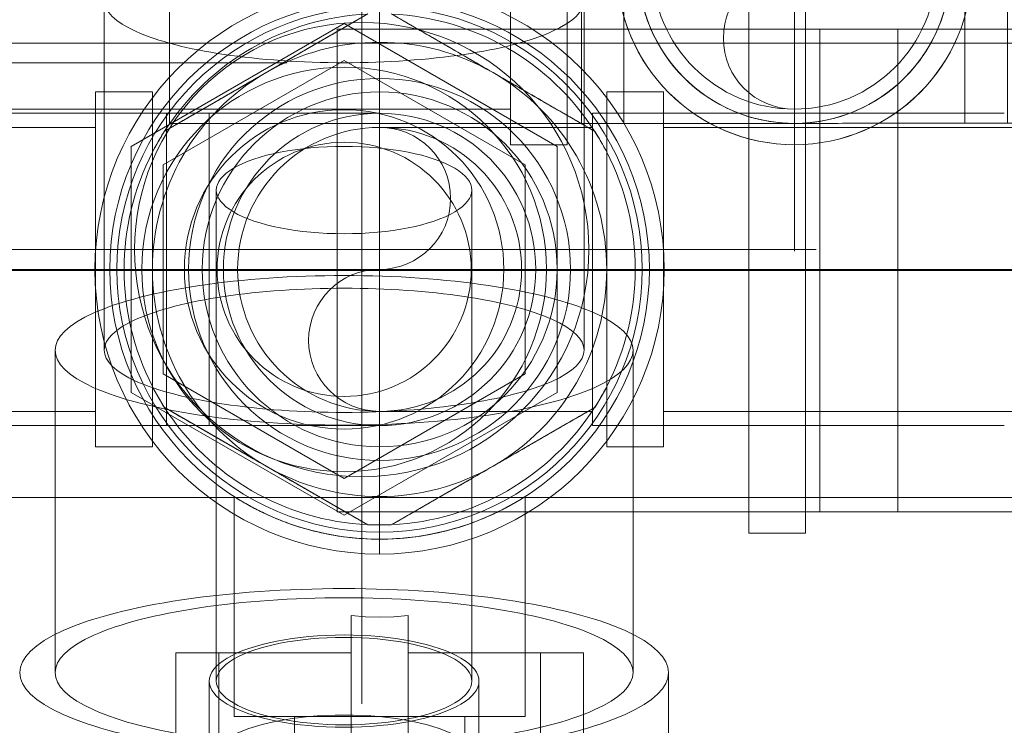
# Model space of a CAD drawing. Header units: millimetres. Extents: x -14995 to -11510, y 364 to 3070.
# Tile 19 of 29: x -14058 to -13989, y 2795 to 2844. Entities that reach past the tile are written whole.
import ezdxf

# ---------------------------------------------------------------- set-up
doc = ezdxf.new("R2010")
doc.units = ezdxf.units.MM
doc.layers.add('P-PIPE', color=3, linetype='Continuous', lineweight=18)
doc.layers.add('P-PIPE-CNTR', color=3, linetype='Continuous', lineweight=18)

# ---------------------------------------------------------------- blocks, each defined once
blk = doc.blocks.new('COMAP - SKINPRESS ppsu - Coude_45_90_9041W_9090W - Coude_45_90_9041W_9090W-V1-Niveau 0')
at = {"layer": 'P-PIPE', "color": 5}
for p, q in [((-14048.761, 2839.296), (-14052.761, 2839.296)), ((-14052.761, 2839.296), (-14052.761, 2826.796)), ((-14048.761, 2826.796), (-14048.761, 2839.296)), ((-14047.761, 2837.796), (-14076.761, 2837.796)), ((-14076.761, 2837.796), (-14076.761, 2826.796)), ((-14047.761, 2826.796), (-14047.761, 2837.796)), ((-14044.761, 2837.796), (-14047.761, 2837.796)), ((-14047.761, 2837.796), (-14047.761, 2826.796)), ((-14044.761, 2826.796), (-14044.761, 2837.796)), ((-14044.761, 2837.796), (-14044.761, 2826.796)), ((-14076.761, 2826.796), (-14076.761, 2815.796)), ((-14052.761, 2826.796), (-14052.761, 2814.296)), ((-14048.761, 2814.296), (-14048.761, 2826.796)), ((-14047.761, 2815.796), (-14047.761, 2826.796)), ((-14047.761, 2826.796), (-14047.761, 2815.796)), ((-14044.761, 2815.796), (-14044.761, 2826.796)), ((-14044.761, 2826.796), (-14044.761, 2815.796)), ((-14076.761, 2815.796), (-14047.761, 2815.796)), ((-14047.761, 2815.796), (-14044.761, 2815.796)), ((-14052.761, 2814.296), (-14048.761, 2814.296))]:
    blk.add_line(p, q, dxfattribs=at)
at = {"layer": 'P-PIPE', "color": 5, "flags": 128}
for points in [[(-14032.761, 2837.796), (-14032.771, 2837.796), (-14032.799, 2837.796), (-14032.847, 2837.796), (-14032.914, 2837.796), (-14033, 2837.796), (-14033.105, 2837.796), (-14033.228, 2837.796), (-14033.37, 2837.796), (-14033.53, 2837.796), (-14033.708, 2837.796), (-14033.904, 2837.796), (-14034.117, 2837.796), (-14034.347, 2837.796), (-14034.594, 2837.796), (-14034.857, 2837.796), (-14035.136, 2837.796), (-14035.43, 2837.796), (-14035.739, 2837.796), (-14036.063, 2837.796), (-14036.4, 2837.796), (-14036.751, 2837.796), (-14037.115, 2837.796), (-14037.491, 2837.796), (-14037.879, 2837.796), (-14038.277, 2837.796), (-14038.686, 2837.796), (-14039.105, 2837.796), (-14039.533, 2837.796), (-14039.969, 2837.796), (-14040.413, 2837.796), (-14040.863, 2837.796), (-14041.32, 2837.796), (-14041.783, 2837.796), (-14042.25, 2837.796), (-14042.721, 2837.796), (-14043.196, 2837.796), (-14043.673, 2837.796), (-14044.152, 2837.796), (-14044.631, 2837.796), (-14044.761, 2837.796)], [(-14044.761, 2815.796), (-14044.281, 2815.796), (-14043.802, 2815.796), (-14043.324, 2815.796), (-14042.849, 2815.796), (-14042.377, 2815.796), (-14041.908, 2815.796), (-14041.445, 2815.796), (-14040.986, 2815.796), (-14040.534, 2815.796), (-14040.088, 2815.796), (-14039.65, 2815.796), (-14039.22, 2815.796), (-14038.798, 2815.796), (-14038.387, 2815.796), (-14037.985, 2815.796), (-14037.595, 2815.796), (-14037.215, 2815.796), (-14036.848, 2815.796), (-14036.494, 2815.796), (-14036.153, 2815.796), (-14035.825, 2815.796), (-14035.512, 2815.796), (-14035.214, 2815.796), (-14034.931, 2815.796), (-14034.663, 2815.796), (-14034.412, 2815.796), (-14034.177, 2815.796), (-14033.96, 2815.796), (-14033.759, 2815.796), (-14033.576, 2815.796), (-14033.412, 2815.796), (-14033.265, 2815.796), (-14033.136, 2815.796), (-14033.027, 2815.796), (-14032.936, 2815.796), (-14032.863, 2815.796), (-14032.81, 2815.796), (-14032.776, 2815.796), (-14032.762, 2815.796), (-14032.761, 2815.796)]]:
    blk.add_lwpolyline(points, dxfattribs=at)
at = {"layer": 'P-PIPE', "color": 5}
for radius, start, end in [(12.5, 0, 180), (12.5, 0, 180), (11, 0, 180), (11, 0, 180), (11, 90, 270), (11, 90, 270), (11, 0, 180), (11, 270, 90), (11, 270, 90), (12.5, 180, 0), (12.5, 180, 0), (11, 180, 0), (11, 180, 0), (11, 180, 0)]:
    blk.add_arc((-14032.761, 2826.796), radius, start, end, dxfattribs=at)
blk = doc.blocks.new('COMAP - SKINPRESS ppsu - Coude_45_90_9041W_9090W - Coude_45_90_9041W_9090W-V3-Niveau 0')
at = {"layer": 'P-PIPE', "color": 1}
for p, q in [((-14019.55, 2860.58), (-14023.55, 2860.58)), ((-14023.55, 2860.58), (-14023.55, 2848.08)), ((-14019.55, 2848.08), (-14019.55, 2860.58)), ((-14018.55, 2859.08), (-14047.55, 2859.08)), ((-14047.55, 2859.08), (-14047.55, 2848.08)), ((-14018.55, 2848.08), (-14018.55, 2859.08)), ((-14015.55, 2859.08), (-14018.55, 2859.08)), ((-14018.55, 2859.08), (-14018.55, 2848.08)), ((-14015.55, 2848.08), (-14015.55, 2859.08)), ((-14015.55, 2859.08), (-14015.55, 2848.08)), ((-14047.55, 2848.08), (-14047.55, 2837.08)), ((-14023.55, 2848.08), (-14023.55, 2835.58)), ((-14019.55, 2835.58), (-14019.55, 2848.08)), ((-14018.55, 2837.08), (-14018.55, 2848.08)), ((-14018.55, 2848.08), (-14018.55, 2837.08)), ((-14015.55, 2837.08), (-14015.55, 2848.08)), ((-14015.55, 2848.08), (-14015.55, 2837.08)), ((-14047.55, 2837.08), (-14018.55, 2837.08)), ((-14018.55, 2837.08), (-14015.55, 2837.08)), ((-14023.55, 2835.58), (-14019.55, 2835.58))]:
    blk.add_line(p, q, dxfattribs=at)
at = {"layer": 'P-PIPE', "color": 1, "flags": 128}
for points in [[(-14003.55, 2859.08), (-14003.56, 2859.08), (-14003.588, 2859.08), (-14003.636, 2859.08), (-14003.703, 2859.08), (-14003.789, 2859.08), (-14003.894, 2859.08), (-14004.017, 2859.08), (-14004.159, 2859.08), (-14004.319, 2859.08), (-14004.497, 2859.08), (-14004.693, 2859.08), (-14004.906, 2859.08), (-14005.136, 2859.08), (-14005.383, 2859.08), (-14005.646, 2859.08), (-14005.925, 2859.08), (-14006.219, 2859.08), (-14006.528, 2859.08), (-14006.852, 2859.08), (-14007.19, 2859.08), (-14007.54, 2859.08), (-14007.904, 2859.08), (-14008.28, 2859.08), (-14008.668, 2859.08), (-14009.066, 2859.08), (-14009.475, 2859.08), (-14009.894, 2859.08), (-14010.322, 2859.08), (-14010.758, 2859.08), (-14011.202, 2859.08), (-14011.652, 2859.08), (-14012.109, 2859.08), (-14012.572, 2859.08), (-14013.039, 2859.08), (-14013.51, 2859.08), (-14013.985, 2859.08), (-14014.462, 2859.08), (-14014.941, 2859.08), (-14015.42, 2859.08), (-14015.55, 2859.08)], [(-14015.55, 2837.08), (-14015.07, 2837.08), (-14014.591, 2837.08), (-14014.113, 2837.08), (-14013.638, 2837.08), (-14013.166, 2837.08), (-14012.698, 2837.08), (-14012.234, 2837.08), (-14011.775, 2837.08), (-14011.323, 2837.08), (-14010.877, 2837.08), (-14010.439, 2837.08), (-14010.009, 2837.08), (-14009.587, 2837.08), (-14009.176, 2837.08), (-14008.774, 2837.08), (-14008.384, 2837.08), (-14008.004, 2837.08), (-14007.637, 2837.08), (-14007.283, 2837.08), (-14006.942, 2837.08), (-14006.614, 2837.08), (-14006.301, 2837.08), (-14006.003, 2837.08), (-14005.72, 2837.08), (-14005.452, 2837.08), (-14005.201, 2837.08), (-14004.967, 2837.08), (-14004.749, 2837.08), (-14004.548, 2837.08), (-14004.366, 2837.08), (-14004.201, 2837.08), (-14004.054, 2837.08), (-14003.925, 2837.08), (-14003.816, 2837.08), (-14003.725, 2837.08), (-14003.653, 2837.08), (-14003.599, 2837.08), (-14003.565, 2837.08), (-14003.551, 2837.08), (-14003.55, 2837.08)]]:
    blk.add_lwpolyline(points, dxfattribs=at)
at = {"layer": 'P-PIPE', "color": 1}
for radius, start, end in [(12.5, 0, 180), (12.5, 0, 180), (11, 0, 180), (11, 0, 180), (11, 90, 270), (11, 90, 270), (11, 0, 180), (11, 270, 90), (11, 270, 90), (12.5, 180, 0), (12.5, 180, 0), (11, 180, 0), (11, 180, 0), (11, 180, 0)]:
    blk.add_arc((-14003.55, 2848.08), radius, start, end, dxfattribs=at)
blk = doc.blocks.new('M_Valve_Ball_MEPcontent_Caleffi_327 DN20 - 3_4__-344150-Niveau 0')
at = {"layer": 'P-PIPE', "color": 5}
for p, q in [((-14047.938, 2836.509), (-14033.584, 2844.796)), ((-14047.902, 2836.529), (-14033.619, 2844.776)), ((-14031.938, 2844.796), (-14017.584, 2836.509)), ((-14031.902, 2844.776), (-14017.619, 2836.529)), ((-14048.761, 2835.083), (-14047.938, 2836.509)), ((-14017.584, 2836.509), (-14016.761, 2835.083)), ((-14048.761, 2818.509), (-14048.761, 2835.083)), ((-14048.761, 2818.55), (-14048.761, 2835.042)), ((-14016.761, 2835.083), (-14016.761, 2818.509)), ((-14016.761, 2835.042), (-14016.761, 2818.55)), ((-14047.938, 2817.083), (-14048.761, 2818.509)), ((-14016.761, 2818.509), (-14017.584, 2817.083)), ((-14033.584, 2808.796), (-14047.938, 2817.083)), ((-14033.619, 2808.817), (-14047.902, 2817.063)), ((-14017.584, 2817.083), (-14031.938, 2808.796)), ((-14017.619, 2817.063), (-14031.902, 2808.817)), ((-14043.011, 2810.784), (-14043.011, 2795.296)), ((-14022.511, 2795.296), (-14022.511, 2810.784)), ((-14033.584, 2808.796), (-14032.761, 2808.796)), ((-14032.761, 2808.796), (-14033.584, 2808.796)), ((-14032.761, 2808.796), (-14031.938, 2808.796)), ((-14031.938, 2808.796), (-14032.761, 2808.796)), ((-14034.761, 2795.296), (-14034.761, 2802.41)), ((-14034.761, 2800.708), (-14034.761, 2802.41)), ((-14030.761, 2802.41), (-14030.761, 2795.296)), ((-14030.761, 2802.41), (-14030.761, 2800.708)), ((-14034.761, 2800.708), (-14034.761, 2798.976)), ((-14030.761, 2798.976), (-14030.761, 2800.708)), ((-14047.122, 2799.796), (-14034.761, 2799.796)), ((-14047.122, 2799.796), (-14047.122, 2793.296)), ((-14044.086, 2799.796), (-14047.122, 2799.796)), ((-14044.086, 2799.796), (-14034.761, 2799.796)), ((-14044.086, 2799.796), (-14044.086, 2793.296)), ((-14034.761, 2793.296), (-14034.761, 2799.796)), ((-14034.761, 2793.296), (-14034.761, 2799.796)), ((-14030.761, 2793.296), (-14030.761, 2799.796)), ((-14030.761, 2799.796), (-14018.4, 2799.796)), ((-14030.761, 2799.796), (-14021.436, 2799.796)), ((-14030.761, 2793.296), (-14030.761, 2799.796)), ((-14021.436, 2799.796), (-14018.4, 2799.796)), ((-14021.436, 2799.796), (-14021.436, 2793.296)), ((-14018.4, 2799.796), (-14018.4, 2793.296)), ((-14034.761, 2795.296), (-14034.761, 2798.976)), ((-14030.761, 2798.976), (-14030.761, 2795.296)), ((-14043.011, 2795.296), (-14032.761, 2795.296)), ((-14038.761, 2795.296), (-14038.761, 2775.296)), ((-14032.761, 2795.296), (-14038.761, 2795.296)), ((-14030.761, 2795.296), (-14034.761, 2795.296)), ((-14032.761, 2795.296), (-14022.511, 2795.296)), ((-14026.761, 2795.296), (-14032.761, 2795.296)), ((-14026.761, 2775.296), (-14026.761, 2795.296))]:
    blk.add_line(p, q, dxfattribs=at)
at = {"layer": 'P-PIPE', "color": 5, "flags": 128}
for points in [[(-14034.761, 2802.41), (-14033.766, 2802.325), (-14032.761, 2802.296)], [(-14032.761, 2802.296), (-14031.756, 2802.325), (-14030.761, 2802.41)]]:
    blk.add_lwpolyline(points, dxfattribs=at)
at = {"layer": 'P-PIPE', "color": 5}
for radius, start, end in [(20.05, 90, 270), (20.05, 90, 270), (20.05, 270, 90), (20.05, 270, 90), (19, 90, 270), (19, 90, 270), (19, 90, 270), (19, 90, 270), (19, 270, 90), (19, 270, 90), (19, 270, 90), (19, 270, 90), (18.5, 90, 270), (18.5, 90, 270), (18.5, 90, 270), (18, 92.73396, 147.26604), (18.5, 270, 90), (18.5, 270, 90), (18.5, 270, 90), (18, 32.73396, 87.26604), (16, 90, 120), (16, 90, 120), (16, 60, 90), (16, 60, 90), (16, 120, 180), (16, 120, 180), (16, 0, 60), (16, 0, 60), (13.45, 90, 270), (13.45, 90, 270), (13.45, 90, 270), (13.45, 90, 270), (13.45, 270, 90), (13.45, 270, 90), (13.45, 270, 90), (13.45, 270, 90), (18, 147.26604, 152.73396), (18, 147.26604, 152.73396), (18, 27.26604, 32.73396), (18, 27.26604, 32.73396), (18, 152.73396, 207.26604), (18, 332.73396, 27.26604), (16, 180, 240), (16, 180, 240), (16, 300, 0), (16, 300, 0), (18, 207.26604, 212.73396), (18, 207.26604, 212.73396), (18, 327.26604, 332.73396), (18, 327.26604, 332.73396), (18, 212.73396, 267.26604), (18, 272.73396, 327.26604), (16, 240, 270), (16, 240, 270), (16, 270, 300), (16, 270, 300), (18, 267.26604, 270), (18, 267.26604, 270), (18, 270, 272.73396), (18, 270, 272.73396)]:
    blk.add_arc((-14032.761, 2826.796), radius, start, end, dxfattribs=at)
for points in [[(-14040.761, 2840.653), (-14039.543, 2841.355), (-14037.13, 2842.749), (-14034.759, 2844.118), (-14033.584, 2844.796)], [(-14033.619, 2844.776), (-14034.789, 2844.101), (-14037.148, 2842.738), (-14039.55, 2841.352), (-14040.761, 2840.653)], [(-14031.938, 2844.796), (-14030.763, 2844.118), (-14028.392, 2842.749), (-14025.978, 2841.355), (-14024.761, 2840.653)], [(-14024.761, 2840.653), (-14025.972, 2841.352), (-14028.374, 2842.738), (-14030.733, 2844.101), (-14031.902, 2844.776)], [(-14047.938, 2836.509), (-14046.763, 2837.187), (-14044.392, 2838.556), (-14041.978, 2839.95), (-14040.761, 2840.653)], [(-14040.761, 2840.653), (-14041.972, 2839.953), (-14044.374, 2838.567), (-14046.733, 2837.204), (-14047.902, 2836.529)], [(-14017.619, 2836.529), (-14018.789, 2837.204), (-14021.148, 2838.567), (-14023.55, 2839.953), (-14024.761, 2840.653)], [(-14024.761, 2840.653), (-14023.543, 2839.95), (-14021.13, 2838.556), (-14018.759, 2837.187), (-14017.584, 2836.509)], [(-14048.761, 2835.083), (-14048.624, 2835.321), (-14048.349, 2835.796), (-14048.075, 2836.271), (-14047.938, 2836.509)], [(-14017.584, 2836.509), (-14017.447, 2836.271), (-14017.172, 2835.796), (-14016.898, 2835.321), (-14016.761, 2835.083)], [(-14048.761, 2826.796), (-14048.761, 2828.202), (-14048.761, 2830.989), (-14048.761, 2833.727), (-14048.761, 2835.083)], [(-14048.761, 2835.042), (-14048.761, 2833.692), (-14048.761, 2830.968), (-14048.761, 2828.195), (-14048.761, 2826.796)], [(-14016.761, 2835.083), (-14016.761, 2833.727), (-14016.761, 2830.989), (-14016.761, 2828.202), (-14016.761, 2826.796)], [(-14016.761, 2826.796), (-14016.761, 2828.195), (-14016.761, 2830.968), (-14016.761, 2833.692), (-14016.761, 2835.042)], [(-14048.761, 2826.796), (-14048.761, 2825.398), (-14048.761, 2822.624), (-14048.761, 2819.9), (-14048.761, 2818.55)], [(-14048.761, 2818.509), (-14048.761, 2819.866), (-14048.761, 2822.603), (-14048.761, 2825.39), (-14048.761, 2826.796)], [(-14016.761, 2818.55), (-14016.761, 2819.9), (-14016.761, 2822.624), (-14016.761, 2825.398), (-14016.761, 2826.796)], [(-14016.761, 2826.796), (-14016.761, 2825.39), (-14016.761, 2822.603), (-14016.761, 2819.866), (-14016.761, 2818.509)], [(-14047.938, 2817.083), (-14048.075, 2817.321), (-14048.349, 2817.796), (-14048.624, 2818.271), (-14048.761, 2818.509)], [(-14016.761, 2818.509), (-14016.898, 2818.271), (-14017.172, 2817.796), (-14017.447, 2817.321), (-14017.584, 2817.083)], [(-14040.761, 2812.94), (-14041.978, 2813.643), (-14044.392, 2815.036), (-14046.763, 2816.405), (-14047.938, 2817.083)], [(-14047.902, 2817.063), (-14046.733, 2816.388), (-14044.374, 2815.026), (-14041.972, 2813.639), (-14040.761, 2812.94)], [(-14017.584, 2817.083), (-14018.759, 2816.405), (-14021.13, 2815.036), (-14023.543, 2813.643), (-14024.761, 2812.94)], [(-14024.761, 2812.94), (-14023.55, 2813.639), (-14021.148, 2815.026), (-14018.789, 2816.388), (-14017.619, 2817.063)], [(-14040.761, 2812.94), (-14039.55, 2812.24), (-14037.148, 2810.854), (-14034.789, 2809.492), (-14033.619, 2808.817)], [(-14033.584, 2808.796), (-14034.759, 2809.474), (-14037.13, 2810.843), (-14039.543, 2812.237), (-14040.761, 2812.94)], [(-14024.761, 2812.94), (-14025.978, 2812.237), (-14028.392, 2810.843), (-14030.763, 2809.474), (-14031.938, 2808.796)], [(-14031.902, 2808.817), (-14030.733, 2809.492), (-14028.374, 2810.854), (-14025.972, 2812.24), (-14024.761, 2812.94)]]:
    blk.add_open_spline(points, degree=3, dxfattribs=at)
for points in [[(-14032.761, 2807.796), (-14034.022, 2807.796), (-14036.391, 2808.041), (-14038.995, 2808.804), (-14040.649, 2809.496), (-14041.496, 2809.918), (-14042.032, 2810.21), (-14042.504, 2810.481), (-14042.847, 2810.694), (-14042.997, 2810.789), (-14043.009, 2810.797), (-14042.905, 2810.731), (-14042.675, 2810.587), (-14042.309, 2810.367), (-14041.84, 2810.102), (-14041.294, 2809.816), (-14040.398, 2809.385), (-14039.09, 2808.849), (-14036.527, 2808.084), (-14034.337, 2807.796), (-14032.761, 2807.796)], [(-14032.761, 2807.796), (-14031.5, 2807.796), (-14029.131, 2808.041), (-14026.531, 2808.802), (-14024.875, 2809.495), (-14024.026, 2809.918), (-14023.49, 2810.21), (-14023.018, 2810.481), (-14022.675, 2810.693), (-14022.525, 2810.789), (-14022.512, 2810.797), (-14022.616, 2810.731), (-14022.846, 2810.587), (-14023.212, 2810.367), (-14023.682, 2810.102), (-14024.227, 2809.816), (-14025.121, 2809.386), (-14026.428, 2808.85), (-14028.995, 2808.084), (-14031.185, 2807.796), (-14032.761, 2807.796)]]:
    blk.add_open_spline(points, degree=3, knots=[0, 0, 0, 0, 0.111111, 0.222222, 0.277778, 0.333333, 0.361111, 0.388889, 0.444444, 0.479167, 0.513889, 0.548611, 0.583333, 0.618056, 0.652778, 0.6875, 0.722222, 0.791667, 0.861111, 1, 1, 1, 1], dxfattribs=at)
blk = doc.blocks.new('Plumbing_Valves_Caleffi_Pressure_ Reducing_ Valve-533HA-DN15_DN20 - 533340HA-541281-Niveau 0')
at = {"layer": 'P-PIPE', "color": 5}
for p, q in [((-14052.161, 2845.728), (-14052.161, 2821.097)), ((-14018.361, 2821.097), (-14018.361, 2845.728)), ((-14035.261, 2844.117), (-14050.261, 2835.456)), ((-14050.261, 2835.456), (-14035.261, 2844.117)), ((-14020.261, 2835.456), (-14035.261, 2844.117)), ((-14035.261, 2844.117), (-14020.261, 2835.456)), ((-14035.261, 2841.519), (-14048.011, 2834.157)), ((-14048.011, 2834.157), (-14035.261, 2841.519)), ((-14022.511, 2834.157), (-14035.261, 2841.519)), ((-14035.261, 2841.519), (-14022.511, 2834.157)), ((-14050.261, 2835.456), (-14050.261, 2818.136)), ((-14050.261, 2818.136), (-14050.261, 2835.456)), ((-14020.261, 2818.136), (-14020.261, 2835.456)), ((-14020.261, 2835.456), (-14020.261, 2818.136)), ((-14048.011, 2834.157), (-14048.011, 2819.435)), ((-14048.011, 2819.435), (-14048.011, 2834.157)), ((-14022.511, 2819.435), (-14022.511, 2834.157)), ((-14022.511, 2834.157), (-14022.511, 2819.435)), ((-14044.261, 2832.385), (-14044.261, 2797.796)), ((-14026.261, 2797.796), (-14026.261, 2832.385)), ((-14055.611, 2821.097), (-14055.611, 2798.398)), ((-14014.911, 2798.398), (-14014.911, 2821.097)), ((-14048.011, 2819.435), (-14035.261, 2812.074)), ((-14035.261, 2812.074), (-14048.011, 2819.435)), ((-14035.261, 2812.074), (-14022.511, 2819.435)), ((-14022.511, 2819.435), (-14035.261, 2812.074)), ((-14050.261, 2818.136), (-14035.261, 2809.476)), ((-14035.261, 2809.476), (-14050.261, 2818.136)), ((-14035.261, 2809.476), (-14020.261, 2818.136)), ((-14020.261, 2818.136), (-14035.261, 2809.476)), ((-14012.411, 2788.739), (-14012.411, 2798.398)), ((-14044.761, 2797.796), (-14044.761, 2792.158)), ((-14025.761, 2792.158), (-14025.761, 2797.796))]:
    blk.add_line(p, q, dxfattribs=at)
for radius, start, end in [(14.25, 90, 270), (14.25, 90, 270), (14.25, 270, 90), (14.25, 270, 90), (11.25, 90, 270), (11.25, 90, 270), (11.25, 270, 90), (11.25, 270, 90), (8.95, 90, 270), (8.95, 90, 270), (8.95, 270, 90), (8.95, 270, 90)]:
    blk.add_arc((-14035.261, 2826.796), radius, start, end, dxfattribs=at)
for centre, major_axis, ratio, start_param, end_param in [((-14035.261, 2845.728), (16.9, 0), 0.258819, 1.570796, 4.712389), ((-14035.261, 2845.728), (16.9, 0), 0.258819, 4.712389, 7.853982), ((-14035.261, 2832.385), (9, 0), 0.34202, 1.570796, 4.712389), ((-14035.261, 2832.385), (9, 0), 0.34202, 4.712389, 7.853982), ((-14035.261, 2821.097), (20.35, 0), 0.258819, 1.570796, 4.712389), ((-14035.261, 2821.097), (20.35, 0), 0.258819, 4.712389, 7.853982), ((-14035.261, 2821.097), (16.9, 0), 0.258819, 1.570796, 4.712389), ((-14035.261, 2821.097), (16.9, 0), 0.258819, 4.712389, 7.853982), ((-14035.261, 2798.398), (22.85, 0), 0.258819, 1.570796, 4.712389), ((-14035.261, 2798.398), (22.85, 0), 0.258819, 4.712389, 7.853982), ((-14035.261, 2798.398), (20.35, 0), 0.258819, 1.570796, 4.712389), ((-14035.261, 2798.398), (20.35, 0), 0.258819, 4.712389, 7.853982), ((-14035.261, 2797.796), (9.5, 0), 0.34202, 1.570796, 4.712389), ((-14035.261, 2797.796), (9, 0), 0.34202, 1.570796, 4.712389), ((-14035.261, 2797.796), (9.5, 0), 0.34202, 4.712389, 7.853982), ((-14035.261, 2797.796), (9, 0), 0.34202, 4.712389, 7.853982), ((-14035.261, 2792.158), (9.5, 0), 0.34202, 1.570796, 4.712389), ((-14035.261, 2792.158), (9.5, 0), 0.34202, 4.712389, 7.853982)]:
    blk.add_ellipse(centre, major_axis=major_axis, ratio=ratio, start_param=start_param, end_param=end_param, dxfattribs=at)
blk = doc.blocks.new('COMAP - SKINPRESS ppsu - Coude_45_90_9041W_9090W - Coude_45_90_9041W_9090W-V4-Niveau 0')
at = {"layer": 'P-PIPE', "color": 1}
for p, q in [((-13983.563, 2860.601), (-13987.563, 2860.597)), ((-13987.563, 2860.597), (-13987.55, 2848.097)), ((-13983.55, 2848.101), (-13983.563, 2860.601)), ((-13988.562, 2859.096), (-13991.562, 2859.093)), ((-13991.562, 2859.093), (-13991.538, 2837.093)), ((-13991.562, 2859.093), (-13991.538, 2837.093)), ((-13991.55, 2848.093), (-13991.562, 2859.093)), ((-13959.562, 2859.127), (-13988.562, 2859.096)), ((-13988.562, 2859.096), (-13988.55, 2848.096)), ((-13988.538, 2837.096), (-13988.562, 2859.096)), ((-13988.538, 2837.096), (-13988.562, 2859.096)), ((-13959.55, 2848.127), (-13959.562, 2859.127)), ((-13991.538, 2837.093), (-13991.55, 2848.093)), ((-13988.55, 2848.096), (-13988.538, 2837.096)), ((-13987.55, 2848.097), (-13987.537, 2835.597)), ((-13983.537, 2835.601), (-13983.55, 2848.101)), ((-13959.538, 2837.127), (-13959.55, 2848.127)), ((-13988.538, 2837.096), (-13959.538, 2837.127)), ((-13991.538, 2837.093), (-13988.538, 2837.096)), ((-13987.537, 2835.597), (-13983.537, 2835.601))]:
    blk.add_line(p, q, dxfattribs=at)
at = {"layer": 'P-PIPE', "color": 1, "flags": 128}
for points in [[(-14014.55, 2848.068), (-14014.542, 2848.508), (-14014.516, 2848.947), (-14014.472, 2849.385), (-14014.411, 2849.821), (-14014.333, 2850.254), (-14014.237, 2850.683), (-14014.125, 2851.109), (-14013.995, 2851.529), (-14013.849, 2851.944), (-14013.686, 2852.353), (-14013.507, 2852.755), (-14013.312, 2853.149), (-14013.102, 2853.536), (-14012.876, 2853.913), (-14012.635, 2854.281), (-14012.38, 2854.64), (-14012.111, 2854.988), (-14011.828, 2855.324), (-14011.531, 2855.65), (-14011.222, 2855.963), (-14010.901, 2856.263), (-14010.568, 2856.551), (-14010.223, 2856.825), (-14009.868, 2857.084), (-14009.503, 2857.33), (-14009.129, 2857.561), (-14008.745, 2857.776), (-14008.353, 2857.976), (-14007.953, 2858.16), (-14007.547, 2858.328), (-14007.134, 2858.48), (-14006.715, 2858.615), (-14006.291, 2858.733), (-14005.863, 2858.834), (-14005.431, 2858.918), (-14004.996, 2858.985), (-14004.559, 2859.034), (-14004.12, 2859.065), (-14003.68, 2859.079), (-14003.562, 2859.08)], [(-14003.562, 2859.08), (-14003.552, 2859.08), (-14003.523, 2859.08), (-14003.475, 2859.08), (-14003.408, 2859.08), (-14003.323, 2859.08), (-14003.218, 2859.08), (-14003.094, 2859.081), (-14002.953, 2859.081), (-14002.792, 2859.081), (-14002.614, 2859.081), (-14002.419, 2859.081), (-14002.206, 2859.081), (-14001.976, 2859.082), (-14001.729, 2859.082), (-14001.466, 2859.082), (-14001.187, 2859.083), (-14000.893, 2859.083), (-14000.583, 2859.083), (-14000.26, 2859.084), (-13999.922, 2859.084), (-13999.571, 2859.084), (-13999.208, 2859.085), (-13998.832, 2859.085), (-13998.444, 2859.086), (-13998.045, 2859.086), (-13997.636, 2859.086), (-13997.218, 2859.087), (-13996.79, 2859.087), (-13996.354, 2859.088), (-13995.91, 2859.088), (-13995.459, 2859.089), (-13995.002, 2859.089), (-13994.54, 2859.09), (-13994.073, 2859.09), (-13993.601, 2859.091), (-13993.127, 2859.091), (-13992.65, 2859.092), (-13992.171, 2859.092), (-13991.691, 2859.093), (-13991.562, 2859.093)], [(-14003.562, 2859.08), (-14003.122, 2859.072), (-14002.683, 2859.046), (-14002.245, 2859.002), (-14001.809, 2858.941), (-14001.376, 2858.863), (-14000.947, 2858.768), (-14000.521, 2858.655), (-14000.101, 2858.525), (-13999.686, 2858.379), (-13999.277, 2858.216), (-13998.875, 2858.037), (-13998.481, 2857.842), (-13998.094, 2857.632), (-13997.717, 2857.406), (-13997.349, 2857.165), (-13996.99, 2856.91), (-13996.642, 2856.641), (-13996.306, 2856.358), (-13995.98, 2856.061), (-13995.667, 2855.752), (-13995.367, 2855.431), (-13995.079, 2855.098), (-13994.805, 2854.753), (-13994.546, 2854.398), (-13994.3, 2854.033), (-13994.069, 2853.659), (-13993.854, 2853.275), (-13993.654, 2852.883), (-13993.47, 2852.484), (-13993.302, 2852.077), (-13993.15, 2851.664), (-13993.015, 2851.245), (-13992.897, 2850.821), (-13992.796, 2850.393), (-13992.712, 2849.961), (-13992.645, 2849.526), (-13992.596, 2849.089), (-13992.565, 2848.65), (-13992.551, 2848.211), (-13992.55, 2848.092)], [(-14003.538, 2837.08), (-14003.978, 2837.088), (-14004.417, 2837.114), (-14004.855, 2837.158), (-14005.291, 2837.219), (-14005.724, 2837.297), (-14006.153, 2837.393), (-14006.579, 2837.505), (-14006.999, 2837.635), (-14007.414, 2837.781), (-14007.823, 2837.944), (-14008.225, 2838.123), (-14008.619, 2838.318), (-14009.006, 2838.528), (-14009.383, 2838.754), (-14009.751, 2838.995), (-14010.11, 2839.25), (-14010.458, 2839.519), (-14010.794, 2839.802), (-14011.12, 2840.099), (-14011.433, 2840.408), (-14011.733, 2840.729), (-14012.021, 2841.062), (-14012.295, 2841.407), (-14012.554, 2841.762), (-14012.8, 2842.127), (-14013.031, 2842.502), (-14013.246, 2842.885), (-14013.446, 2843.277), (-14013.63, 2843.677), (-14013.798, 2844.083), (-14013.95, 2844.496), (-14014.085, 2844.915), (-14014.203, 2845.339), (-14014.304, 2845.767), (-14014.388, 2846.199), (-14014.455, 2846.634), (-14014.504, 2847.071), (-14014.535, 2847.51), (-14014.549, 2847.95), (-14014.55, 2848.068)], [(-13992.55, 2848.092), (-13992.558, 2847.652), (-13992.584, 2847.213), (-13992.628, 2846.775), (-13992.689, 2846.339), (-13992.767, 2845.906), (-13992.863, 2845.477), (-13992.975, 2845.051), (-13993.105, 2844.631), (-13993.251, 2844.216), (-13993.414, 2843.807), (-13993.593, 2843.405), (-13993.788, 2843.011), (-13993.998, 2842.625), (-13994.224, 2842.247), (-13994.465, 2841.879), (-13994.72, 2841.52), (-13994.989, 2841.172), (-13995.272, 2840.836), (-13995.569, 2840.51), (-13995.878, 2840.197), (-13996.199, 2839.897), (-13996.532, 2839.609), (-13996.877, 2839.336), (-13997.232, 2839.076), (-13997.597, 2838.83), (-13997.971, 2838.6), (-13998.355, 2838.384), (-13998.747, 2838.184), (-13999.147, 2838), (-13999.553, 2837.832), (-13999.966, 2837.68), (-14000.385, 2837.545), (-14000.809, 2837.427), (-14001.237, 2837.326), (-14001.669, 2837.242), (-14002.104, 2837.176), (-14002.541, 2837.126), (-14002.98, 2837.095), (-14003.42, 2837.081), (-14003.538, 2837.08)], [(-13991.538, 2837.093), (-13992.018, 2837.092), (-13992.497, 2837.092), (-13992.975, 2837.091), (-13993.45, 2837.091), (-13993.922, 2837.09), (-13994.391, 2837.09), (-13994.855, 2837.089), (-13995.313, 2837.089), (-13995.766, 2837.088), (-13996.211, 2837.088), (-13996.65, 2837.087), (-13997.08, 2837.087), (-13997.501, 2837.086), (-13997.913, 2837.086), (-13998.314, 2837.086), (-13998.705, 2837.085), (-13999.084, 2837.085), (-13999.451, 2837.084), (-13999.805, 2837.084), (-14000.147, 2837.084), (-14000.474, 2837.083), (-14000.787, 2837.083), (-14001.086, 2837.083), (-14001.369, 2837.082), (-14001.636, 2837.082), (-14001.887, 2837.082), (-14002.122, 2837.082), (-14002.339, 2837.081), (-14002.54, 2837.081), (-14002.723, 2837.081), (-14002.888, 2837.081), (-14003.034, 2837.081), (-14003.163, 2837.08), (-14003.273, 2837.08), (-14003.364, 2837.08), (-14003.436, 2837.08), (-14003.489, 2837.08), (-14003.523, 2837.08), (-14003.538, 2837.08), (-14003.538, 2837.08)]]:
    blk.add_lwpolyline(points, dxfattribs=at)
at = {"layer": 'P-PIPE', "color": 1}
for radius, start, end in [(12.5, 0.061, 180.061), (12.5, 0.061, 180.061), (11, 0.061, 180.061), (11, 0.061, 180.061), (11, 0.061, 180.061), (11, 0.061, 180.061), (11, 0.061, 180.061), (12.5, 180.061, 0.061), (12.5, 180.061, 0.061), (11, 180.061, 0.061), (11, 180.061, 0.061), (11, 180.061, 0.061), (11, 180.061, 0.061), (11, 180.061, 0.061)]:
    blk.add_arc((-14003.55, 2848.08), radius, start, end, dxfattribs=at)
blk = doc.blocks.new('COMAP - SKINPRESS ppsu - Coude_45_90_9041W_9090W - Coude_45_90_9041W_9090W-V5-Niveau 0')
at = {"layer": 'P-PIPE'}
for p, q in [((-14006.761, 2845.226), (-14006.761, 2826.727)), ((-14006.761, 2845.226), (-14006.761, 2826.726)), ((-14002.761, 2826.726), (-14002.761, 2845.226)), ((-14002.761, 2826.727), (-14002.761, 2845.226)), ((-14001.761, 2843.726), (-14035.761, 2843.726)), ((-14035.761, 2843.726), (-14035.761, 2826.727)), ((-14035.761, 2843.726), (-14035.761, 2826.726)), ((-14001.761, 2826.726), (-14001.761, 2843.726)), ((-14001.761, 2826.727), (-14001.761, 2843.726)), ((-13986.761, 2843.726), (-14001.761, 2843.726)), ((-14001.761, 2843.726), (-14001.761, 2826.727)), ((-14001.761, 2843.726), (-14001.761, 2826.726)), ((-14035.761, 2826.727), (-14035.761, 2809.726)), ((-14035.761, 2826.726), (-14035.761, 2809.726)), ((-14006.761, 2826.727), (-14006.761, 2808.226)), ((-14006.761, 2826.726), (-14006.761, 2808.226)), ((-14002.761, 2808.226), (-14002.761, 2826.727)), ((-14002.761, 2808.226), (-14002.761, 2826.726)), ((-14001.761, 2809.726), (-14001.761, 2826.727)), ((-14001.761, 2826.727), (-14001.761, 2809.726)), ((-14001.761, 2809.726), (-14001.761, 2826.726)), ((-14001.761, 2826.726), (-14001.761, 2809.726)), ((-14035.761, 2809.726), (-14001.761, 2809.726)), ((-14001.761, 2809.726), (-13986.761, 2809.726)), ((-14006.761, 2808.226), (-14002.761, 2808.226))]:
    blk.add_line(p, q, dxfattribs=at)
blk = doc.blocks.new('COMAP - SKINPRESS ppsu - Coude_45_90_9041W_9090W - Coude_45_90_9041W_9090W-V7-Niveau 0')
at = {"layer": 'P-PIPE'}
for p, q in [((-13962.261, 2843.726), (-13996.261, 2843.726)), ((-13996.261, 2843.726), (-13996.261, 2826.563)), ((-13996.261, 2826.89), (-13996.261, 2809.726)), ((-13996.261, 2809.726), (-13962.261, 2809.726))]:
    blk.add_line(p, q, dxfattribs=at)

msp = doc.modelspace()

# ---------------------------------------------------------------- linework, layer by layer
at = {"layer": 'P-PIPE', "color": 1}
for p, q in [((-14023.55, 2838.08), (-14023.55, 2858.08)), ((-14298.55, 2838.08), (-14023.55, 2838.08))]:
    msp.add_line(p, q, dxfattribs=at)
at = {"layer": 'P-PIPE'}
for p, q in [((-13967.261, 2842.726), (-14418.761, 2842.726)), ((-14006.761, 2810.726), (-14006.761, 2842.726)), ((-14418.761, 2810.726), (-13967.261, 2810.726))]:
    msp.add_line(p, q, dxfattribs=at)
at = {"layer": 'P-PIPE', "color": 5}
for p, q in [((-14012.761, 2839.296), (-14016.761, 2839.296)), ((-14016.761, 2839.296), (-14016.761, 2826.796)), ((-14012.761, 2826.796), (-14012.761, 2839.296)), ((-13988.761, 2837.796), (-14017.761, 2837.796)), ((-14017.761, 2837.796), (-14017.761, 2826.796)), ((-14052.761, 2836.796), (-14157.761, 2836.796)), ((-14052.761, 2816.796), (-14052.761, 2836.796)), ((-14017.761, 2836.796), (-14032.761, 2836.796)), ((-14017.761, 2826.796), (-14017.761, 2836.796)), ((-13954.79, 2836.796), (-14012.761, 2836.796)), ((-14012.761, 2836.796), (-14012.761, 2816.796)), ((-14017.761, 2816.796), (-14017.761, 2826.796)), ((-14017.761, 2826.796), (-14017.761, 2815.796)), ((-14016.761, 2826.796), (-14016.761, 2814.296)), ((-14012.761, 2814.296), (-14012.761, 2826.796)), ((-14157.761, 2816.796), (-14052.761, 2816.796)), ((-14032.761, 2816.796), (-14017.761, 2816.796)), ((-14012.761, 2816.796), (-13954.79, 2816.796)), ((-14017.761, 2815.796), (-13988.761, 2815.796)), ((-14016.761, 2814.296), (-14012.761, 2814.296))]:
    msp.add_line(p, q, dxfattribs=at)
at = {"layer": 'P-PIPE', "color": 1}
for centre, radius, start, end in [((-14003.55, 2848.08), 10, 180, 0), ((-14003.55, 2843.08), 5, 90, 270)]:
    msp.add_arc(centre, radius, start, end, dxfattribs=at)
at = {"layer": 'P-PIPE'}
for start, end in [(0, 180), (180, 0)]:
    msp.add_arc((-14034.023, 2828.188), 16, start, end, dxfattribs=at)
at = {"layer": 'P-PIPE', "color": 5}
for centre, radius, start, end in [((-14032.761, 2826.796), 12.5, 0, 180), ((-14032.761, 2826.796), 12.5, 0, 180), ((-14032.761, 2826.796), 12.5, 0, 180), ((-14032.761, 2826.796), 12.5, 0, 180), ((-14032.761, 2826.796), 11, 0, 180), ((-14032.761, 2826.796), 11, 0, 180), ((-14032.761, 2826.796), 11, 0, 180), ((-14032.761, 2826.796), 11, 0, 180), ((-14032.761, 2826.796), 10, 0, 180), ((-14032.761, 2826.796), 10, 0, 180), ((-14032.761, 2826.796), 10, 0, 180), ((-14032.761, 2826.796), 10, 0, 180), ((-14032.761, 2826.796), 10, 0, 180), ((-14032.761, 2831.796), 5, 270, 90), ((-14032.761, 2831.796), 5, 270, 90), ((-14032.761, 2831.796), 5, 270, 90), ((-14032.761, 2826.796), 12.5, 180, 0), ((-14032.761, 2826.796), 12.5, 180, 0), ((-14032.761, 2826.796), 12.5, 180, 0), ((-14032.761, 2826.796), 12.5, 180, 0), ((-14032.761, 2826.796), 11, 180, 0), ((-14032.761, 2826.796), 11, 180, 0), ((-14032.761, 2826.796), 11, 180, 0), ((-14032.761, 2826.796), 11, 180, 0), ((-14032.761, 2826.796), 10, 180, 0), ((-14032.761, 2826.796), 10, 180, 0), ((-14032.761, 2826.796), 10, 180, 0), ((-14032.761, 2826.796), 10, 180, 0), ((-14032.761, 2826.796), 10, 180, 0), ((-14032.761, 2821.796), 5, 90, 270), ((-14032.761, 2821.796), 5, 90, 270), ((-14032.761, 2821.796), 5, 90, 270)]:
    msp.add_arc(centre, radius, start, end, dxfattribs=at)
at = {"layer": 'P-PIPE-CNTR', "color": 1}
msp.add_line((-14003.55, 2828.08), (-14003.55, 2868.08), dxfattribs=at)
at = {"layer": 'P-PIPE-CNTR'}
for p, q in [((-14034.023, 2796.188), (-14034.023, 2860.188)), ((-14119.284, 2841.355), (-14039.284, 2841.355)), ((-14066.023, 2828.188), (-14002.023, 2828.188)), ((-14418.761, 2826.726), (-13967.261, 2826.726)), ((-14418.761, 2826.726), (-13967.261, 2826.726)), ((-14325.761, 2826.726), (-14006.761, 2826.726)), ((-14006.761, 2826.726), (-13986.761, 2826.726)), ((-14000.761, 2826.725), (-13936.761, 2826.725))]:
    msp.add_line(p, q, dxfattribs=at)
at = {"layer": 'P-PIPE-CNTR', "color": 5}
for p, q in [((-14032.761, 2806.796), (-14032.761, 2846.796)), ((-14032.761, 2806.796), (-14032.761, 2846.796)), ((-14032.761, 2806.796), (-14032.761, 2846.796)), ((-14032.761, 2806.796), (-14032.761, 2846.796)), ((-14157.761, 2826.796), (-14052.761, 2826.796)), ((-14157.761, 2826.796), (-14052.761, 2826.796)), ((-14052.761, 2826.796), (-14012.761, 2826.796)), ((-14052.761, 2826.796), (-14044.761, 2826.796)), ((-14052.761, 2826.796), (-14012.761, 2826.796)), ((-14052.761, 2826.796), (-14012.761, 2826.796)), ((-14052.761, 2826.796), (-14012.761, 2826.796)), ((-14032.761, 2826.796), (-14044.761, 2826.796)), ((-14012.761, 2826.796), (-14032.761, 2826.796)), ((-14012.761, 2826.796), (-13954.79, 2826.796)), ((-14012.761, 2826.796), (-13954.79, 2826.796))]:
    msp.add_line(p, q, dxfattribs=at)

# ---------------------------------------------------------------- block references
at = {"layer": 'P-PIPE', "color": 1}
for name in ['COMAP - SKINPRESS ppsu - Coude_45_90_9041W_9090W - Coude_45_90_9041W_9090W-V3-Niveau 0', 'COMAP - SKINPRESS ppsu - Coude_45_90_9041W_9090W - Coude_45_90_9041W_9090W-V4-Niveau 0']:
    msp.add_blockref(name, (0, 0), dxfattribs=at)
at = {"layer": 'P-PIPE', "color": 5}
for name in ['Plumbing_Valves_Caleffi_Pressure_ Reducing_ Valve-533HA-DN15_DN20 - 533340HA-541281-Niveau 0', 'M_Valve_Ball_MEPcontent_Caleffi_327 DN20 - 3_4__-344150-Niveau 0', 'COMAP - SKINPRESS ppsu - Coude_45_90_9041W_9090W - Coude_45_90_9041W_9090W-V1-Niveau 0']:
    msp.add_blockref(name, (0, 0), dxfattribs=at)
at = {"layer": 'P-PIPE'}
for name in ['COMAP - SKINPRESS ppsu - Coude_45_90_9041W_9090W - Coude_45_90_9041W_9090W-V7-Niveau 0', 'COMAP - SKINPRESS ppsu - Coude_45_90_9041W_9090W - Coude_45_90_9041W_9090W-V5-Niveau 0']:
    msp.add_blockref(name, (0, 0), dxfattribs=at)

doc.saveas('drawing.dxf')
